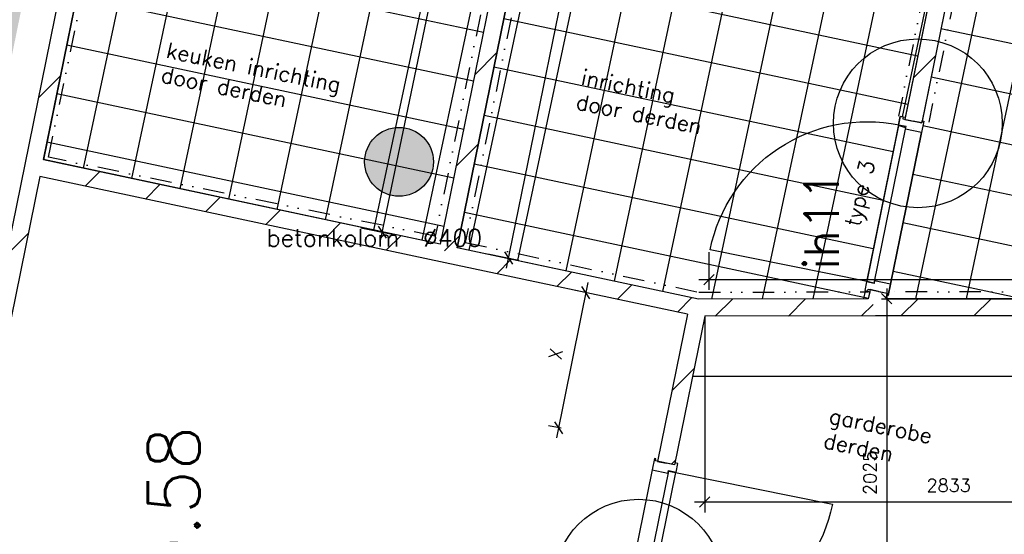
# Model space of a CAD drawing. Extents: x -29284 to 2055880, y -64816 to 121103.
# Tile 83 of 123: x 26145 to 31865, y 75602 to 78594. Entities that reach past the tile are written whole.
import ezdxf
from ezdxf.enums import TextEntityAlignment as Align

# ---------------------------------------------------------------- set-up
doc = ezdxf.new("R2010")
doc.units = 0
doc.header["$LTSCALE"] = 50
doc.header["$MEASUREMENT"] = 0
doc.header["$PDMODE"] = 3
doc.header["$PDSIZE"] = 0.1
doc.linetypes.add('DIVIDE', pattern=[1.25, 0.5, -0.25, 0, -0.25, 0, -0.25])
doc.layers.get('0').update_dxf_attribs({"linetype": 'CONTINUOUS'})
doc.layers.get('DEFPOINTS').update_dxf_attribs({"linetype": 'CONTINUOUS'})
for name, color, linetype in [('00', 7, 'CONTINUOUS'), ('_DETAILNUMMERS', 4, 'CONTINUOUS'), ('_DETAILNUMMERSTEKST', 4, 'CONTINUOUS'), ('A--A21--_F123-', 9, 'CONTINUOUS'), ('A--A22--_F123-', 9, 'CONTINUOUS'), ('A--A28--_F12--', 7, 'CONTINUOUS'), ('A--L21--', 3, 'CONTINUOUS'), ('A--L22--', 3, 'CONTINUOUS'), ('A--L22--_F-2--', 7, 'CONTINUOUS'), ('A--L28--', 7, 'CONTINUOUS'), ('A--L28--_F12--', 7, 'CONTINUOUS'), ('A--L32--', 7, 'CONTINUOUS'), ('A--L32--_F123-', 1, 'CONTINUOUS'), ('A--M$1A-_F123-', 1, 'CONTINUOUS'), ('A--M1$A-_F123-', 1, 'CONTINUOUS'), ('A--T$1A-25_TEKST', 2, 'CONTINUOUS'), ('A--T$1A-_F123-_RN', 4, 'CONTINUOUS'), ('tegels', 253, 'CONTINUOUS'), ('TEKST_KOZIJNMERK', 2, 'CONTINUOUS'), ('X--LR---_CP', 7, 'CONTINUOUS'), ('Z', 7, 'CONTINUOUS')]:
    doc.layers.add(name, color=color, linetype=linetype)
doc.styles.add('ALFA-0_25', font='ROMANS')
doc.styles.add('B-01', font='SIMPLEX.SHX', dxfattribs={"width": 0.8, "height": 4.5})
doc.styles.add('HIEMSTRA', font='romans.shx')
doc.dimstyles.new('1op2', dxfattribs={"dimscale": 30, "dimtxt": 2.5, "dimasz": 2, "dimexe": 2, "dimexo": 0, "dimgap": 2, "dimtad": 1, "dimdec": 0, "dimzin": 0, "dimdsep": 46, "dimtxsty": 'HIEMSTRA', "dimblk1": 'OBLIQUE', "dimblk2": 'OBLIQUE', "dimsah": 1, "dimcen": -3, "dimdle": 2, "dimclrd": 2, "dimclre": 2, "dimclrt": 3, "dimadec": 0, "dimazin": 0, "dimtfac": 1, "dimtdec": 0, "dimtofl": 0, "dimtmove": 2, "dimatfit": 3, "dimldrblk": 'OBLIQUE', "dimfxl": 1, "dimtvp": 0.833333, "dimtolj": 1, "dimtzin": 0, "dimarcsym": 0})
doc.dimstyles.new('STANDARD$0', dxfattribs={"dimscale": 30, "dimtxt": 2.5, "dimasz": 2, "dimexe": 2, "dimexo": 0, "dimgap": 2, "dimtad": 1, "dimdec": 0, "dimzin": 0, "dimdsep": 46, "dimtxsty": 'ALFA-0_25', "dimblk1": 'OBLIQUE', "dimblk2": 'OBLIQUE', "dimsah": 1, "dimcen": -3, "dimdle": 2, "dimclrd": 1, "dimclre": 1, "dimclrt": 2, "dimadec": 0, "dimazin": 0, "dimtfac": 0.666667, "dimtofl": 0, "dimtmove": 2, "dimatfit": 3, "dimldrblk": 'OBLIQUE', "dimfxl": 1, "dimtvp": 0.833333, "dimtolj": 1, "dimtzin": 0, "dimarcsym": 0})

# ---------------------------------------------------------------- blocks, each defined once
blk = doc.blocks.new('*U1442')
at = {"layer": 'A--A21--_F123-', "color": 2}
for points in [[(-3905.2, -19171.4), (-3964.2, -19210.5), (0, 0), (-49, 10)], [(0, 0), (49, -10), (-3905.2, -19171.4), (-3846.3, -19132.3)]]:
    blk.add_solid(points, dxfattribs=at)
blk = doc.blocks.new('Q0340081')
at = {"layer": 'A--L32--_F123-', "color": 2, "linetype": 'Continuous'}
blk.add_lwpolyline([(0, 0), (0, -40), (926.12, -40), (923.12, 0), (0, 0)], close=True, dxfattribs=at)
at = {"layer": 'A--L32--_F123-', "color": 1, "linetype": 'Continuous'}
blk.add_lwpolyline([(0, -40), (0, -970, 0.4142136), (930, -40)], format="xyb", dxfattribs=at)
blk = doc.blocks.new('dr_930type3')
at = {"layer": 'A--L32--_F123-', "color": 1}
blk.add_line((67, 0), (967, 0), dxfattribs=at)
for points in [[(0, -9), (0, 0), (67, 0), (67, -93.75), (52, -93.75), (52, -139), (0, -139), (0, -121), (12, -121), (12, -9), (0, -9)], [(1034, -9), (1034, 0), (967, 0), (967, -93.75), (982, -93.75), (982, -139), (1034, -139), (1034, -121), (1022, -121), (1022, -9), (1034, -9)]]:
    blk.add_lwpolyline(points, close=True, dxfattribs=at)
at = {"layer": 'X--LR---_CP', "color": 2, "linetype": 'Continuous'}
blk.add_point((0, 0), dxfattribs=at)
at = {"layer": 'X--LR---_CP', "color": 3, "linetype": 'Continuous'}
blk.add_point((0, 0), dxfattribs=at)
at = {"layer": 'A--L32--', "linetype": 'Continuous'}
blk.add_blockref('Q0340081', (53.94, -95.94), dxfattribs=at)
blk = doc.blocks.new('*U1361')
at = {"layer": 'A--A22--_F123-', "linetype": 'Continuous'}
h = blk.add_hatch(dxfattribs=at)
h.set_pattern_fill('ALFALINE', color=256, scale=300, style=0)
h.set_pattern_definition([(45, (-26223.74, -77740.84), (-212.132, 212.132), [])])
h.paths.add_polyline_path([(0, 0), (38.9, -59.4), (-519.4, -2800.5), (-578.4, -2839.5), (-627.4, -2829.5), (-49, 10)])
at = {"layer": 'A--L22--_F-2--', "color": 3, "linetype": 'Continuous'}
for points in [[(-49, 10), (-49, 10), (-627.4, -2829.5), (-627.4, -2829.5)], [(38.9, -59.4), (38.9, -59.4), (-519.4, -2800.5), (-519.4, -2800.5)]]:
    blk.add_lwpolyline(points, dxfattribs=at)
blk = doc.blocks.new('*U1340')
at = {"layer": 'A--A22--_F123-', "linetype": 'Continuous'}
h = blk.add_hatch(dxfattribs=at)
h.set_pattern_fill('ALFALINE', color=256, scale=300, style=0)
h.set_pattern_definition([(45, (-28627.38, -77229.3), (-212.132, 212.132), [])])
h.paths.add_polyline_path([(0, 0), (-10.4, -48.9), (-2364.7, 452.1), (-2403.6, 511.5), (-2344.8, 550.1), (-38.9, 59.4)])
at = {"layer": 'A--L22--_F-2--', "color": 3, "linetype": 'Continuous'}
for points in [[(-38.9, 59.4), (-38.9, 59.4), (-2344.8, 550.1), (-2344.8, 550.1)], [(-10.4, -48.9), (-10.4, -48.9), (-2364.7, 452.1), (-2364.7, 452.1)]]:
    blk.add_lwpolyline(points, dxfattribs=at)
blk = doc.blocks.new('*U1339')
at = {"layer": 'A--A22--_F123-', "linetype": 'Continuous'}
h = blk.add_hatch(dxfattribs=at)
h.set_pattern_fill('ALFALINE', color=256, scale=300, style=0)
h.set_pattern_definition([(45, (-26470.83, -78953.86), (-212.132, 212.132), [])])
h.paths.add_polyline_path([(0, 0), (49, -10), (-188.2, -1174.4), (-247.1, -1213), (-296.1, -1203), (-49, 10)])
at = {"layer": 'A--L22--_F-2--', "color": 3, "linetype": 'Continuous'}
for points in [[(-49, 10), (-49, 10), (-296.1, -1203), (-296.1, -1203)], [(49, -10), (49, -10), (-188.2, -1174.4), (-188.2, -1174.4)]]:
    blk.add_lwpolyline(points, dxfattribs=at)
blk = doc.blocks.new('Q020479-')
at = {"layer": 'A--A28--_F12--', "color": 8}
for points in [[(-200, 0), (-76.5, 184.8), (0, 200)], [(-200, 0), (0, 200), (76.5, 184.8)], [(-200, 0), (-141.4, 141.4), (-76.5, 184.8)], [(-200, 0), (76.5, 184.8), (141.4, 141.4)], [(-200, 0), (-184.8, 76.5), (-141.4, 141.4)], [(-200, 0), (141.4, 141.4), (184.8, 76.5)], [(-200, 0), (184.8, 76.5), (200, 0)], [(-200, 0), (200, 0), (184.8, -76.5)], [(-200, 0), (184.8, -76.5), (141.4, -141.4)], [(-200, 0), (141.4, -141.4), (76.5, -184.8)], [(-200, 0), (76.5, -184.8), (0, -200)], [(-200, 0), (0, -200), (-76.5, -184.8)], [(-200, 0), (-76.5, -184.8), (-141.4, -141.4)], [(-200, 0), (-141.4, -141.4), (-184.8, -76.5)]]:
    blk.add_solid(points, dxfattribs=at)
at = {"layer": 'A--L28--_F12--', "color": 3, "linetype": 'Continuous'}
blk.add_lwpolyline([(-200, 0, -1), (200, 0, -1), (-200, 0)], format="xyb", close=True, dxfattribs=at)
at = {"layer": 'X--LR---_CP'}
for p in [(0, 200), (200, 0), (200, 0)]:
    blk.add_point(p, dxfattribs=at)
blk = doc.blocks.new('*U1282')
at = {"layer": 'A--A22--_F123-', "linetype": 'Continuous'}
h = blk.add_hatch(dxfattribs=at)
h.set_pattern_fill('ALFALINE', color=256, scale=300, style=0)
h.set_pattern_definition([(45, (-31116, -76921.42), (-212.132, 212.132), [])])
h.paths.add_polyline_path([(0, 0), (0.1, -50), (-991.1, -52), (-1032, -2.1), (-1026.8, 47.9), (-40.9, 49.9)])
at = {"layer": 'A--L22--_F-2--', "color": 3, "linetype": 'Continuous'}
for points in [[(-40.9, 49.9), (-40.9, 49.9), (-1026.8, 47.9), (-1026.8, 47.9)], [(0.1, -50), (0.1, -50), (-991.1, -52), (-991.1, -52)]]:
    blk.add_lwpolyline(points, dxfattribs=at)
blk = doc.blocks.new('_OBLIQUE')
at = {"color": 0, "linetype": 'ByBlock'}
blk.add_line((-0.5, -0.5), (0.5, 0.5), dxfattribs=at)
blk = doc.blocks.new('*D361')
at = {"layer": 'A--M$1A-_F123-', "color": 1, "linetype": 'Continuous', "lineweight": -2, "transparency": 16777216}
for p, q in [((30125.3, 76871.4), (30125.3, 75729.4)), ((32958.4, 75789.4), (32958.4, 75849.4)), ((33018.4, 75789.4), (30065.3, 75789.4))]:
    blk.add_line(p, q, dxfattribs=at)
at = {"layer": 'DEFPOINTS', "color": 0, "linetype": 'Continuous', "transparency": 16777216}
for p in [(30125.3, 76871.4), (30125.3, 75789.4), (32958.4, 75789.4)]:
    blk.add_point(p, dxfattribs=at)
at = {"layer": 'A--M$1A-_F123-', "color": 1, "linetype": 'Continuous', "lineweight": -2, "transparency": 16777216, "xscale": 60, "yscale": 60, "zscale": 60, "rotation": 180}
blk.add_blockref('_OBLIQUE', (30125.3, 75789.4), dxfattribs=at)
at = {"layer": 'A--M$1A-_F123-', "color": 1, "linetype": 'Continuous', "lineweight": -2, "transparency": 16777216, "xscale": 60, "yscale": 60, "zscale": 60}
blk.add_blockref('_OBLIQUE', (32958.4, 75789.4), dxfattribs=at)
at = {"layer": 'A--M$1A-_F123-', "color": 2, "linetype": 'Continuous', "transparency": 16777216, "insert": (31541.9, 75886.9), "char_height": 75, "attachment_point": 5, "style": 'ALFA-0_25'}
blk.add_mtext('\\A1;2833', dxfattribs=at)
blk = doc.blocks.new('*D396')
at = {"layer": 'A--M$1A-_F123-', "color": 1, "linetype": 'Continuous', "lineweight": -2, "transparency": 16777216}
for p, q in [((30149.6, 77242.9), (30149.6, 77022.2)), ((33958.4, 77082.2), (33958.4, 77142.2)), ((30089.6, 77082.2), (34018.4, 77082.2))]:
    blk.add_line(p, q, dxfattribs=at)
at = {"layer": 'DEFPOINTS', "color": 0, "linetype": 'Continuous', "transparency": 16777216}
for p in [(30149.6, 77242.9), (33958.4, 77082.2), (33958.4, 77082.2)]:
    blk.add_point(p, dxfattribs=at)
at = {"layer": 'A--M$1A-_F123-', "color": 1, "linetype": 'Continuous', "lineweight": -2, "transparency": 16777216, "xscale": 60, "yscale": 60, "zscale": 60, "rotation": 180}
blk.add_blockref('_OBLIQUE', (30149.6, 77082.2), dxfattribs=at)
at = {"layer": 'A--M$1A-_F123-', "color": 1, "linetype": 'Continuous', "lineweight": -2, "transparency": 16777216, "xscale": 60, "yscale": 60, "zscale": 60}
blk.add_blockref('_OBLIQUE', (33958.4, 77082.2), dxfattribs=at)
at = {"layer": 'A--M$1A-_F123-', "color": 2, "linetype": 'Continuous', "transparency": 16777216, "insert": (32054, 77179.7), "char_height": 75, "attachment_point": 5, "style": 'ALFA-0_25'}
blk.add_mtext('\\A1;3809', dxfattribs=at)
blk = doc.blocks.new('*D533')
at = {"layer": 'A--M$1A-_F123-', "color": 1, "linetype": 'Continuous', "lineweight": -2, "transparency": 16777216}
for p, q in [((31181.8, 77031.4), (31181.8, 74886.9)), ((31150.9, 76971.4), (31241.8, 76971.4)), ((31150.9, 74946.9), (31241.8, 74946.9))]:
    blk.add_line(p, q, dxfattribs=at)
at = {"layer": 'DEFPOINTS', "color": 0, "linetype": 'Continuous', "transparency": 16777216}
for p in [(31150.9, 76971.4), (31150.9, 74946.9), (31181.8, 74946.9)]:
    blk.add_point(p, dxfattribs=at)
at = {"layer": 'A--M$1A-_F123-', "color": 1, "linetype": 'Continuous', "lineweight": -2, "transparency": 16777216, "xscale": 60, "yscale": 60, "zscale": 60}
for p, rotation in [((31181.8, 76971.4), 90), ((31181.8, 74946.9), 270)]:
    blk.add_blockref('_OBLIQUE', p, dxfattribs=dict(at, rotation=rotation))
at = {"layer": 'A--M$1A-_F123-', "color": 2, "linetype": 'Continuous', "transparency": 16777216, "insert": (31084.3, 75959.1), "char_height": 75, "attachment_point": 5, "rotation": 90, "style": 'ALFA-0_25'}
blk.add_mtext('\\A1;2025', dxfattribs=at)
blk = doc.blocks.new('*D686')
at = {"layer": 'A--M1$A-_F123-', "color": 1, "lineweight": -2, "transparency": 16777216}
for p, q in [((29445.4, 77065.3), (29263.9, 76162.3)), ((29449.1, 77003.3), (29374.8, 77018.3)), ((29291.2, 76218), (29216.9, 76233))]:
    blk.add_line(p, q, dxfattribs=at)
at = {"layer": 'DEFPOINTS', "color": 0, "transparency": 16777216}
for p in [(29449.1, 77003.3), (29275.7, 76221.1), (29291.2, 76218)]:
    blk.add_point(p, dxfattribs=at)
at = {"layer": 'A--M1$A-_F123-', "color": 1, "lineweight": -2, "transparency": 16777216, "xscale": 60, "yscale": 60, "zscale": 60}
for p, rotation in [((29433.6, 77006.4), 78.63181662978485), ((29275.7, 76221.1), 258.6318166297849)]:
    blk.add_blockref('_OBLIQUE', p, dxfattribs=dict(at, rotation=rotation))
at = {"layer": 'A--M1$A-_F123-', "color": 2, "transparency": 16777216, "insert": (29260, 76650.4), "char_height": 75, "attachment_point": 5, "rotation": 78.6318, "style": 'ALFA-0_25'}
blk.add_mtext('\\A1;X', dxfattribs=at)
blk = doc.blocks.new('DETAILNR')
at = {"layer": '_DETAILNUMMERS'}
blk.add_circle((32.9, -23.2), 490.7, dxfattribs=at)
at = {"layer": 'X--LR---_CP'}
blk.add_point((0, 0), dxfattribs=at)
at = {"layer": '_DETAILNUMMERSTEKST', "style": 'ALFA-0_25'}
blk.add_attdef('DETAILNR', text='', height=200, rotation=90, dxfattribs=at).set_placement((-618.4, 223.8), align=Align.RIGHT)
blk = doc.blocks.new('*U1180')
at = {"layer": 'A--A22--_F123-', "linetype": 'Continuous'}
h = blk.add_hatch(dxfattribs=at)
h.set_pattern_fill('ALFALINE', color=256, scale=300, style=0)
h.set_pattern_definition([(45, (-31134.9, -77014.2), (-212.132, 212.132), [])])
h.paths.add_polyline_path([(0, 0), (49, -10), (42.3, -42.8), (-18.9, -92.8), (-59.8, -42.9), (-49, 10)])
at = {"layer": 'A--L22--_F-2--', "color": 3, "linetype": 'Continuous'}
for points in [[(0, 0), (-49, 10), (-59.8, -42.9), (-59.8, -42.9)], [(0, 0), (49, -10), (42.3, -42.8), (42.3, -42.8)]]:
    blk.add_lwpolyline(points, dxfattribs=at)
blk = doc.blocks.new('*U1178')
at = {"layer": 'A--A22--_F123-', "linetype": 'Continuous'}
h = blk.add_hatch(dxfattribs=at)
h.set_pattern_fill('ALFALINE', color=256, scale=300, style=0)
h.set_pattern_definition([(45, (-31815.9, -80357.28), (-212.132, 212.132), [])])
h.paths.add_polyline_path([(0, 0), (39, -59), (-430.4, -2363.4), (-479.4, -2353.4), (-528.4, -2343.4), (-59, -39)])
at = {"layer": 'A--L22--_F-2--', "color": 3, "linetype": 'Continuous'}
for points in [[(-59, -39), (-59, -39), (-528.4, -2343.4), (-479.4, -2353.4)], [(39, -59), (39, -59), (-430.4, -2363.4), (-479.4, -2353.4)]]:
    blk.add_lwpolyline(points, dxfattribs=at)
blk = doc.blocks.new('*U1175')
at = {"layer": 'A--A22--_F123-', "linetype": 'Continuous'}
h = blk.add_hatch(dxfattribs=at)
h.set_pattern_fill('ALFALINE', color=256, scale=300, style=0)
h.set_pattern_definition([(45, (-33008.44, -76921.42), (-212.132, 212.132), [])])
h.paths.add_polyline_path([(0, 0), (-50, -50), (-1892.4, -50), (-1892.4, 0), (-1831.2, 50), (0, 50)])
at = {"layer": 'A--L22--_F-2--', "color": 3, "linetype": 'Continuous'}
for points in [[(0, 50), (0, 50), (-1831.2, 50), (-1831.2, 50)], [(-50, -50), (-50, -50), (-1892.4, -50), (-1892.4, -50)]]:
    blk.add_lwpolyline(points, dxfattribs=at)
blk = doc.blocks.new('*U1174')
at = {"layer": 'A--A22--_F123-', "linetype": 'Continuous'}
h = blk.add_hatch(dxfattribs=at)
h.set_pattern_fill('ALFALINE', color=256, scale=300, style=0)
h.set_pattern_definition([(45, (-29366.2, -80856.3), (-212.132, 212.132), [])])
h.paths.add_polyline_path([(0, 0), (39, -59), (-679.9, -3588.4), (-738.8, -3627), (-777.7, -3567.6), (-59, -39)])
at = {"layer": 'A--L22--_F-2--', "color": 3, "linetype": 'Continuous'}
for points in [[(-59, -39), (-59, -39), (-777.7, -3567.6), (-777.7, -3567.6)], [(39, -59), (39, -59), (-679.9, -3588.4), (-679.9, -3588.4)]]:
    blk.add_lwpolyline(points, dxfattribs=at)
blk = doc.blocks.new('*D820')
at = {"layer": 'A--M$1A-_F123-', "color": 2, "linetype": 'Continuous', "lineweight": -2, "transparency": 16777216}
for p, q in [((28973.6, 77149.6), (29716.3, 80795.2)), ((29583.2, 80761), (29763.1, 80724.4)), ((28864.6, 77233), (29044.4, 77196.4))]:
    blk.add_line(p, q, dxfattribs=at)
at = {"layer": 'DEFPOINTS', "color": 0, "linetype": 'Continuous', "transparency": 16777216}
for p in [(29583.2, 80761), (29704.3, 80736.4), (28864.6, 77233)]:
    blk.add_point(p, dxfattribs=at)
at = {"layer": 'A--M$1A-_F123-', "color": 2, "linetype": 'Continuous', "lineweight": -2, "transparency": 16777216, "xscale": 60, "yscale": 60, "zscale": 60}
for p, rotation in [((29704.3, 80736.4), 78.48629033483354), ((28985.6, 77208.4), 258.4862903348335)]:
    blk.add_blockref('_OBLIQUE', p, dxfattribs=dict(at, rotation=rotation))
at = {"layer": 'A--M$1A-_F123-', "color": 3, "linetype": 'Continuous', "transparency": 16777216, "insert": (29249.4, 78991.8), "char_height": 75, "attachment_point": 5, "rotation": 78.4863, "style": 'HIEMSTRA'}
blk.add_mtext('\\A1;3600', dxfattribs=at)
blk = doc.blocks.new('*U1171')
at = {"layer": 'A--A22--_F123-', "linetype": 'Continuous'}
h = blk.add_hatch(dxfattribs=at)
h.set_pattern_fill('ALFALINE', color=256, scale=300, style=0)
h.set_pattern_definition([(45, (-30084.02, -76919.32), (-212.132, 212.132), [])])
h.paths.add_polyline_path([(0, 0), (-58.9, -38.6), (-1467, 261.1), (-1456.6, 310), (-1397.8, 348.6), (5.2, 50)])
at = {"layer": 'A--L22--_F-2--', "color": 3, "linetype": 'Continuous'}
for points in [[(5.2, 50), (5.2, 50), (-1397.8, 348.6), (-1397.8, 348.6)], [(-58.9, -38.6), (-58.9, -38.6), (-1467, 261.1), (-1467, 261.1)]]:
    blk.add_lwpolyline(points, dxfattribs=at)
blk = doc.blocks.new('*D826')
at = {"layer": 'A--M$1A-_F123-', "color": 2, "linetype": 'Continuous', "lineweight": -2, "transparency": 16777216}
for p, q in [((28238.5, 77299.5), (28996.1, 80941.3)), ((28860.1, 80908.4), (29042.6, 80870.4)), ((28126.9, 77384), (28309.4, 77346))]:
    blk.add_line(p, q, dxfattribs=at)
at = {"layer": 'DEFPOINTS', "color": 0, "linetype": 'Continuous', "transparency": 16777216}
for p in [(28860.1, 80908.4), (28983.9, 80882.6), (28126.9, 77384)]:
    blk.add_point(p, dxfattribs=at)
at = {"layer": 'A--M$1A-_F123-', "color": 2, "linetype": 'Continuous', "lineweight": -2, "transparency": 16777216, "xscale": 60, "yscale": 60, "zscale": 60}
for p, rotation in [((28983.9, 80882.6), 78.24789719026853), ((28250.7, 77358.2), 258.2478971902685)]:
    blk.add_blockref('_OBLIQUE', p, dxfattribs=dict(at, rotation=rotation))
at = {"layer": 'A--M$1A-_F123-', "color": 3, "linetype": 'Continuous', "transparency": 16777216, "insert": (28521.8, 79140.3), "char_height": 75, "attachment_point": 5, "rotation": 78.2479, "style": 'HIEMSTRA'}
blk.add_mtext('\\A1;3600', dxfattribs=at)
blk = doc.blocks.new('*U1162')
at = {"layer": 'A--A22--_F123-', "linetype": 'Continuous'}
h = blk.add_hatch(dxfattribs=at)
h.set_pattern_fill('ALFALINE', color=256, scale=300, style=0)
h.set_pattern_definition([(45, (-30084.02, -76919.32), (-212.132, 212.132), [])])
h.paths.add_polyline_path([(0, 0), (40.9, -49.9), (-135, -913.5), (-184, -903.5), (-233, -893.5), (-58.9, -38.6)])
at = {"layer": 'A--L22--_F-2--', "color": 3, "linetype": 'Continuous'}
for points in [[(-58.9, -38.6), (-58.9, -38.6), (-233, -893.5), (-184, -903.5)], [(40.9, -49.9), (40.9, -49.9), (-135, -913.5), (-184, -903.5)]]:
    blk.add_lwpolyline(points, dxfattribs=at)

msp = doc.modelspace()

# ---------------------------------------------------------------- hatches: boundary and pattern name
at = {"layer": 'tegels', "linetype": 'Continuous'}
h = msp.add_hatch(dxfattribs=at)
h.set_pattern_fill('NET', color=256, scale=2300, angle=348, style=0)
h.paths.add_polyline_path([(26282.7, 77779.8), (26997.3, 81287.8), (27021.7, 81282.8), (27017.6, 81262.2), (28030.8, 81055.8), (28035, 81076.4), (29307.2, 80817.3), (28588.5, 77288.7)])
h = msp.add_hatch(dxfattribs=at)
h.set_pattern_fill('NET', color=256, scale=2300, angle=258, style=0)
h.set_pattern_definition([(258, (-48315.45, 107370.58), (281.2174, -59.7746), []), (348, (-48315.45, 107370.58), (59.7746, 281.2174), [])])
h.paths.add_polyline_path([(29405.2, 80797.3), (30143.1, 80647), (30138.9, 80626.4), (31152.1, 80420), (31156.3, 80440.6), (31756.9, 80318.3), (31289.9, 78025.6), (31260.5, 78031.6), (31064.5, 77069.4), (31054.1, 77018.4), (31083.5, 77012.4), (31075.2, 76971.4), (30089.2, 76969.3), (29387.7, 77118.6), (29159.8, 77167.1), (28686.3, 77267.9)])
h = msp.add_hatch(dxfattribs=at)
h.set_pattern_fill('NET', color=256, scale=2300, angle=348, style=0)
h.paths.add_polyline_path([(31854.9, 80298.3), (31521.1, 78659.7), (31490, 78506.7), (31453.4, 78327.3), (31387.9, 78005.7), (31396.7, 78003.9), (31190.3, 76990.7), (31181.5, 76992.5), (31179.4, 76981.9), (31177.2, 76971.4), (33928.4, 76971.4), (33928.4, 78005.4), (33958.4, 78005.4), (33958.4, 79869.8)])

# ---------------------------------------------------------------- linework, layer by layer
at = {"linetype": 'Continuous'}
msp.add_line((32958.4, 76520.1), (30053.7, 76520.1), dxfattribs=at)
at = {"layer": 'tegels', "color": 3, "linetype": 'DIVIDE', "ltscale": 5}
msp.add_line((31886.1, 80251.1), (31426.2, 77997.5), dxfattribs=at)
at = {"layer": 'tegels', "linetype": 'Continuous'}
for points in [[(26282.7, 77779.8), (26997.3, 81287.8), (27021.7, 81282.8), (27017.6, 81262.2), (28030.8, 81055.8), (28035, 81076.4), (29307.2, 80817.3), (28588.5, 77288.7)], [(29405.2, 80797.3), (30143.1, 80647), (30138.9, 80626.4), (31152.1, 80420), (31156.3, 80440.6), (31756.9, 80318.3), (31289.9, 78025.6), (31260.5, 78031.6), (31064.5, 77069.4), (31054.1, 77018.4), (31083.5, 77012.4), (31075.2, 76971.4), (30089.2, 76969.3), (29387.7, 77118.6), (29159.8, 77167.1), (28686.3, 77267.9)], [(31854.9, 80298.3), (31854.9, 80298.3), (31854.9, 80298.3), (31521.1, 78659.7), (31490, 78506.7), (31453.4, 78327.3), (31387.9, 78005.7), (31396.7, 78003.9), (31190.3, 76990.7), (31181.5, 76992.5), (31179.4, 76981.9), (31177.2, 76971.4), (31177.2, 76971.4), (31177.2, 76971.4), (33928.4, 76971.4), (33928.4, 78005.4), (33958.4, 78005.4), (33958.4, 79869.8)]]:
    msp.add_lwpolyline(points, close=True, dxfattribs=at)
at = {"layer": 'tegels', "color": 3, "linetype": 'DIVIDE', "ltscale": 5}
for points in [[(28024.7, 81017.2), (29258.1, 80766), (28559.4, 77335.8), (26312.1, 77793.6), (27027.5, 81235.8)], [(30134.7, 80607.9), (29436.1, 80750.2), (28733.8, 77298.7), (30090.6, 77009.3), (31075.2, 77011.4)], [(31148.3, 80401.4), (31709.7, 80287.1), (31250.7, 78033.6)], [(33918.3, 77011.4), (33918.4, 77011.4), (31194.6, 77011.6), (31194.6, 77011.6)]]:
    msp.add_lwpolyline(points, dxfattribs=at)
at = {"layer": 'Z'}
msp.add_line((29453.1, 77541.8), (29453.1, 77541.8), dxfattribs=at)

# ---------------------------------------------------------------- block references
at = {"layer": '00'}
ref = msp.add_blockref('DETAILNR', (31339.6, 77958.2), dxfattribs=dict(at, rotation=90))
ref.add_attrib('DETAILNR', 'ih11', dxfattribs={"layer": '_DETAILNUMMERSTEKST', "height": 200, "rotation": 90, "style": 'ALFA-0_25'}).set_placement((30904.1, 77714.6), align=Align.RIGHT)
ref = msp.add_blockref('DETAILNR', (29716.3, 75281.9), dxfattribs=dict(at, rotation=90))
ref.add_attrib('DETAILNR', 'ih18', dxfattribs={"layer": '_DETAILNUMMERSTEKST', "height": 200, "rotation": 90, "style": 'ALFA-0_25'}).set_placement((29280.8, 75038.4), align=Align.RIGHT)
at = {"layer": 'A--L21--', "linetype": 'Continuous'}
for name, p in [('*U1442', (27056.6, 83332.3)), ('*U1339', (26470.8, 78953.9)), ('*U1361', (26223.7, 77740.8))]:
    msp.add_blockref(name, p, dxfattribs=at)
at = {"layer": 'A--L22--'}
for name, p in [('*U1174', (29366.2, 80856.3)), ('*U1178', (31815.9, 80357.3)), ('*U1340', (28627.4, 77229.3)), ('*U1171', (30084, 76919.3)), ('*U1180', (31134.9, 77014.2)), ('*U1282', (31116, 76921.4)), ('*U1175', (33008.4, 76921.4)), ('*U1162', (30084, 76919.3))]:
    msp.add_blockref(name, p, dxfattribs=at)
at = {"layer": 'A--L28--', "linetype": 'Continuous'}
msp.add_blockref('Q020479-', (28349.1, 77767.1), dxfattribs=at)
at = {"layer": 'A--L32--'}
for p, xscale, rotation in [((31190.3, 76990.7), -0.9999999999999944, 258.4862903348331), ((29832.8, 76041.8), -1, 78.4862903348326)]:
    msp.add_blockref('dr_930type3', p, dxfattribs=dict(at, xscale=xscale, rotation=rotation))

# ---------------------------------------------------------------- texts
at = {"layer": 'A--T$1A-25_TEKST', "style": 'B-01'}
msp.add_text('betonkolom  %%C400', height=100, dxfattribs=at).set_placement((27580, 77274.8))
at = {"layer": 'A--T$1A-_F123-_RN', "style": 'ALFA-0_25'}
msp.add_text('0.58', height=300, rotation=90, dxfattribs=at).set_placement((27190.1, 75332.4))
at = {"layer": 'TEKST_KOZIJNMERK', "style": 'HIEMSTRA'}
for s, rotation, p in [('keuken inrichting ', 348.5641, (26991.5, 78374)), ('door derden', 348.5641, (26960.6, 78231.4)), ('inrichting ', 348.5641, (29401.9, 78217)), ('door derden', 348.5641, (29371, 78074.5)), ('type 3', 76.4359, (31024.1, 77384.5)), ('garderobe ', 348.486, (30841.8, 76248.9)), ('derden', 348.486, (30809, 76104.8))]:
    msp.add_text(s, height=90, rotation=rotation, dxfattribs=at).set_placement(p)

# ---------------------------------------------------------------- dimensions: what is measured, and where the dimension line sits
at = {"layer": 'A--M$1A-_F123-', "color": 8, "linetype": 'Continuous'}
dim = msp.add_aligned_dim(p1=(28126.9, 77384), p2=(28860.1, 80908.4), distance=-126.5, dimstyle='1op2', dxfattribs=at)
dim.commit()
dim.dimension.update_dxf_attribs({"geometry": '*D826', "text_midpoint": (28521.8, 79140.3)})
at = {"layer": 'A--M$1A-_F123-', "color": 1, "linetype": 'Continuous'}
dim = msp.add_aligned_dim(p1=(28864.6, 77233), p2=(29583.2, 80761), distance=-123.5, dimstyle='1op2', dxfattribs=at)
dim.commit()
dim.dimension.update_dxf_attribs({"geometry": '*D820', "text_midpoint": (29249.4, 78991.8)})
at = {"layer": 'A--M$1A-_F123-', "linetype": 'Continuous'}
for base, p1, p2, picture, middle in [((33958.4, 77082.2), (30149.6, 77242.9), (33958.4, 77082.2), '*D396', (32054, 77179.7)), ((30125.3, 75789.4), (32958.4, 75789.4), (30125.3, 76871.4), '*D361', (31541.9, 75886.9))]:
    dim = msp.add_linear_dim(base=base, p1=p1, p2=p2, dimstyle='STANDARD$0', dxfattribs=at)
    dim.commit()
    dim.dimension.update_dxf_attribs({"geometry": picture, "text_midpoint": middle})
dim = msp.add_aligned_dim(p1=(31150.8989, 76971.4183), p2=(31150.8984, 74946.8626), distance=30.9207, dimstyle='STANDARD$0', dxfattribs=at)
dim.commit()
dim.dimension.update_dxf_attribs({"geometry": '*D533', "text_midpoint": (31084.3191, 75959.1404)})
at = {"layer": 'A--M1$A-_F123-'}
dim = msp.add_linear_dim(base=(29275.7, 76221.1), p1=(29449.1, 77003.3), p2=(29291.2, 76218), angle=258.6318, text='X', dimstyle='STANDARD$0', dxfattribs=at)
dim.commit()
dim.dimension.update_dxf_attribs({"geometry": '*D686', "text_midpoint": (29260, 76650.4), "dimtype": 161})

doc.saveas('drawing.dxf')
